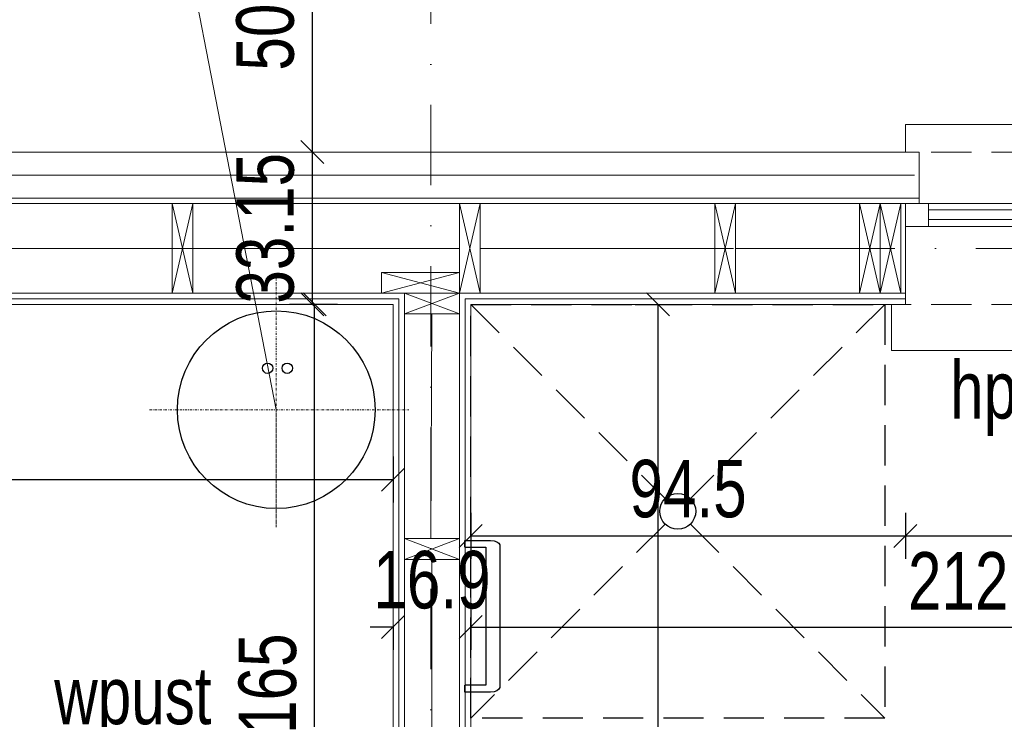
# Model space of a CAD drawing. Header units: inches. Extents: x 0 to 77643, y -44170 to 0.
# Tile 111 of 159: x 71916 to 72130, y -37947 to -37795. Entities that reach past the tile are written whole.
import ezdxf
from ezdxf.lldxf.tags import DXFTag

# ---------------------------------------------------------------- set-up
doc = ezdxf.new("R2010")
doc.units = ezdxf.units.IN
doc.header["$MEASUREMENT"] = 0
doc.linetypes.add('DASHDOT', pattern=[1, 0.5, -0.25, 0, -0.25])
doc.linetypes.add('HIDDEN', pattern=[0.375, 0.25, -0.125])
doc.layers.get('0').update_dxf_attribs({"lineweight": 0})
doc.layers.get('Defpoints').update_dxf_attribs({"lineweight": 0})
for name, color, linetype, lineweight in [('p-- podgrzewacz', 1, 'SOLID', 30), ('p--konst-słupy', 3, 'Continuous', 20), ('p--ocieplenie w.wew.', 53, 'Continuous', 0), ('p--ocieplenie-w.zew', 77, 'Continuous', 0), ('p--okna', 153, 'Continuous', 0), ('p--opis okna', 181, 'Continuous', 0), ('p--opisy dodatkowe', 33, 'Continuous', 0), ('p--osie konstr', 1, 'DASHDOT', 15), ('p--płyta GK', 2, 'Continuous', 0), ('p--wymiary-1-50', 5, 'Continuous', 0), ('p--łazienka NP', 150, 'Continuous', 25), ('p--ściana szkielet', 3, 'Continuous', 0)]:
    doc.layers.add(name, color=color, linetype=linetype, lineweight=lineweight)
doc.styles.add('1-50', font='arial.ttf', dxfattribs={"width": 0.75, "height": 12.5})
doc.styles.add('STYL-1', font='arial.ttf', dxfattribs={"width": 0.75})
doc.linetypes.add('BATTING', pattern='A,0.0001,-0.1,[134,ltypeshp.shx,S=0.1,R=0,X=-0.1,Y=0],-0.2,[134,ltypeshp.shx,S=0.1,R=180,X=0.1,Y=0],-0.1', length=0.4001)
tags = doc.linetypes.add('SOLID', pattern=[10, 10, 0]).pattern_tags.tags
tags[6:7] = [DXFTag(74, 4), DXFTag(75, 0), DXFTag(340, '0'), DXFTag(46, 0.0), DXFTag(50, 0.0), DXFTag(44, 0.0), DXFTag(45, 0.0)]
tags[4:5] = [DXFTag(74, 4), DXFTag(75, 0), DXFTag(340, '0'), DXFTag(46, 0.0), DXFTag(50, 0.0), DXFTag(44, 0.0), DXFTag(45, 0.0)]
doc.dimstyles.new('1-50', dxfattribs={"dimtxt": 12.5, "dimasz": 5, "dimexe": 5, "dimexo": 5, "dimgap": 0.09, "dimtad": 0, "dimdsep": 46, "dimtxsty": '1-50', "dimblk": 'OBLIQUE', "dimcen": 0.09, "dimadec": 0, "dimazin": 0, "dimtfac": 1, "dimtdec": 4, "dimtix": 1, "dimtofl": 0, "dimtmove": 2, "dimatfit": 3, "dimldrblk": 'OBLIQUE', "dimfxl": 5, "dimfxlon": 1, "dimtvp": 0.8, "dimtolj": 1, "dimtzin": 0, "dimarcsym": 0})

# ---------------------------------------------------------------- blocks, each defined once
blk = doc.blocks.new('uchwyt wc')
for p, q in [((0, 63), (-5.61, 63)), ((0, 60), (0, 63)), ((-7.61, 61), (-7.61, -1)), ((0, 60), (-4.61, 60)), ((-4.61, 60), (-4.61, 0)), ((-4.61, 0), (0, 0)), ((0, -3), (0, 0)), ((-5.61, -3), (0, -3))]:
    blk.add_line(p, q)
for centre, start, end in [((-5.61, 61), 90, 180), ((-5.61, -1), 180, 270)]:
    blk.add_arc(centre, 2, start, end)
blk = doc.blocks.new('_OBLIQUE')
at = {"color": 0, "linetype": 'ByBlock', "lineweight": -2}
for p, q in [((-0.5, -0.5), (0.5, 0.5)), ((0, 0), (0, 0))]:
    blk.add_line(p, q, dxfattribs=at)
blk = doc.blocks.new('*D1828')
at = {"layer": 'Defpoints', "color": 0}
for p in [(71526.91, -37844.82), (71588.36, -37844.82), (71997.12, -38105.97)]:
    blk.add_point(p, dxfattribs=at)
at = {"layer": 'p--wymiary-1-50', "color": 0, "linetype": 'Continuous', "lineweight": -2}
for p, q in [((71531.91, -37844.82), (71521.91, -37844.82)), ((71526.91, -38105.97), (71526.91, -37844.82)), ((71531.91, -38105.97), (71521.91, -38105.97))]:
    blk.add_line(p, q, dxfattribs=at)
at = {"layer": 'p--wymiary-1-50', "color": 0, "lineweight": -2, "xscale": 5, "yscale": 5, "zscale": 5}
for p, rotation in [((71526.91, -37844.82), 90), ((71526.91, -38105.97), 270)]:
    blk.add_blockref('_OBLIQUE', p, dxfattribs=dict(at, rotation=rotation))
at = {"layer": 'p--wymiary-1-50', "color": 0, "linetype": 'Continuous', "ltscale": 12, "insert": (71516.7, -37975.39), "char_height": 12.5, "attachment_point": 5, "rotation": 90, "style": '1-50'}
blk.add_mtext('\\A1;261.16', dxfattribs=at)
blk = doc.blocks.new('*D1867')
at = {"layer": 'Defpoints', "color": 0}
for p in [(72014.02, -37857.02), (72226.02, -37857.02), (72226.02, -37927.19)]:
    blk.add_point(p, dxfattribs=at)
at = {"layer": 'p--wymiary-1-50', "color": 0, "linetype": 'Continuous', "lineweight": -2}
for p, q in [((72014.02, -37922.19), (72014.02, -37932.19)), ((72226.02, -37922.19), (72226.02, -37932.19)), ((72014.02, -37927.19), (72226.02, -37927.19))]:
    blk.add_line(p, q, dxfattribs=at)
at = {"layer": 'p--wymiary-1-50', "color": 0, "lineweight": -2, "xscale": 5, "yscale": 5, "zscale": 5, "rotation": 180}
blk.add_blockref('_OBLIQUE', (72014.02, -37927.19), dxfattribs=at)
at = {"layer": 'p--wymiary-1-50', "color": 0, "lineweight": -2, "xscale": 5, "yscale": 5, "zscale": 5}
blk.add_blockref('_OBLIQUE', (72226.02, -37927.19), dxfattribs=at)
at = {"layer": 'p--wymiary-1-50', "color": 0, "linetype": 'Continuous', "ltscale": 12, "insert": (72120.02, -37917.15), "char_height": 12.5, "attachment_point": 5, "style": '1-50'}
blk.add_mtext('\\A1;212', dxfattribs=at)
blk = doc.blocks.new('*D1872')
at = {"layer": 'Defpoints', "color": 0}
for p in [(71997.12, -37922.19), (72014.02, -37922.19), (72014.02, -37927.19)]:
    blk.add_point(p, dxfattribs=at)
at = {"layer": 'p--wymiary-1-50', "color": 0, "linetype": 'Continuous', "lineweight": -2}
for p, q in [((71997.12, -37927.19), (71992.12, -37927.19)), ((71997.12, -37927.19), (71997.12, -37932.19)), ((72014.02, -37927.19), (72014.02, -37932.19)), ((72014.02, -37927.19), (72019.02, -37927.19))]:
    blk.add_line(p, q, dxfattribs=at)
at = {"layer": 'p--wymiary-1-50', "color": 0, "lineweight": -2, "xscale": 5, "yscale": 5, "zscale": 5}
blk.add_blockref('_OBLIQUE', (71997.12, -37927.19), dxfattribs=at)
at = {"layer": 'p--wymiary-1-50', "color": 0, "lineweight": -2, "xscale": 5, "yscale": 5, "zscale": 5, "rotation": 180}
blk.add_blockref('_OBLIQUE', (72014.02, -37927.19), dxfattribs=at)
at = {"layer": 'p--wymiary-1-50', "color": 0, "linetype": 'Continuous', "ltscale": 12, "insert": (72005.57, -37916.98), "char_height": 12.5, "attachment_point": 5, "style": '1-50'}
blk.add_mtext('\\A1;16.9', dxfattribs=at)
blk = doc.blocks.new('*D1877')
at = {"layer": 'Defpoints', "color": 0}
for p in [(72014.02, -37857.02), (72054.74, -37857.02), (72014.02, -38097.52)]:
    blk.add_point(p, dxfattribs=at)
at = {"layer": 'p--wymiary-1-50', "color": 0, "linetype": 'Continuous', "lineweight": -2}
for p, q in [((72049.74, -37857.02), (72059.74, -37857.02)), ((72054.74, -38097.52), (72054.74, -37857.02)), ((72049.74, -38097.52), (72059.74, -38097.52))]:
    blk.add_line(p, q, dxfattribs=at)
at = {"layer": 'p--wymiary-1-50', "color": 0, "lineweight": -2, "xscale": 5, "yscale": 5, "zscale": 5}
for p, rotation in [((72054.74, -37857.02), 90), ((72054.74, -38097.52), 270)]:
    blk.add_blockref('_OBLIQUE', p, dxfattribs=dict(at, rotation=rotation))
at = {"layer": 'p--wymiary-1-50', "color": 0, "linetype": 'Continuous', "ltscale": 12, "insert": (72044.53, -37977.27), "char_height": 12.5, "attachment_point": 5, "rotation": 90, "style": '1-50'}
blk.add_mtext('\\A1;240.5', dxfattribs=at)
blk = doc.blocks.new('*D1904')
at = {"layer": 'Defpoints', "color": 0}
for p in [(72014.02, -37887.29), (72108.52, -37887.29), (72108.52, -37907.37)]:
    blk.add_point(p, dxfattribs=at)
at = {"layer": 'p--wymiary-1-50', "color": 0, "linetype": 'Continuous', "lineweight": -2}
for p, q in [((72014.02, -37902.37), (72014.02, -37912.37)), ((72108.52, -37902.37), (72108.52, -37912.37)), ((72014.02, -37907.37), (72108.52, -37907.37))]:
    blk.add_line(p, q, dxfattribs=at)
at = {"layer": 'p--wymiary-1-50', "color": 0, "lineweight": -2, "xscale": 5, "yscale": 5, "zscale": 5, "rotation": 180}
blk.add_blockref('_OBLIQUE', (72014.02, -37907.37), dxfattribs=at)
at = {"layer": 'p--wymiary-1-50', "color": 0, "lineweight": -2, "xscale": 5, "yscale": 5, "zscale": 5}
blk.add_blockref('_OBLIQUE', (72108.52, -37907.37), dxfattribs=at)
at = {"layer": 'p--wymiary-1-50', "color": 0, "linetype": 'Continuous', "ltscale": 12, "insert": (72061.27, -37897.16), "char_height": 12.5, "attachment_point": 5, "style": '1-50'}
blk.add_mtext('\\A1;94.5', dxfattribs=at)
blk = doc.blocks.new('*D1905')
at = {"layer": 'Defpoints', "color": 0}
for p in [(72108.52, -37887.29), (72188.52, -37887.29), (72188.52, -37907.37)]:
    blk.add_point(p, dxfattribs=at)
at = {"layer": 'p--wymiary-1-50', "color": 0, "linetype": 'Continuous', "lineweight": -2}
for p, q in [((72108.52, -37902.37), (72108.52, -37912.37)), ((72188.52, -37902.37), (72188.52, -37912.37)), ((72108.52, -37907.37), (72188.52, -37907.37))]:
    blk.add_line(p, q, dxfattribs=at)
at = {"layer": 'p--wymiary-1-50', "color": 0, "lineweight": -2, "xscale": 5, "yscale": 5, "zscale": 5, "rotation": 180}
blk.add_blockref('_OBLIQUE', (72108.52, -37907.37), dxfattribs=at)
at = {"layer": 'p--wymiary-1-50', "color": 0, "lineweight": -2, "xscale": 5, "yscale": 5, "zscale": 5}
blk.add_blockref('_OBLIQUE', (72188.52, -37907.37), dxfattribs=at)
at = {"layer": 'p--wymiary-1-50', "color": 0, "linetype": 'Continuous', "ltscale": 12, "insert": (72148.52, -37897.16), "char_height": 12.5, "attachment_point": 5, "style": '1-50'}
blk.add_mtext('\\A1;80', dxfattribs=at)
blk = doc.blocks.new('*D1948')
at = {"layer": 'Defpoints', "color": 0}
for p in [(71980.06, -37857.02), (71997.12, -37857.02), (71997.12, -38022.02)]:
    blk.add_point(p, dxfattribs=at)
at = {"layer": 'p--wymiary-1-50', "color": 0, "linetype": 'Continuous', "lineweight": -2}
for p, q in [((71985.06, -37857.02), (71975.06, -37857.02)), ((71980.06, -38022.02), (71980.06, -37857.02)), ((71985.06, -38022.02), (71975.06, -38022.02))]:
    blk.add_line(p, q, dxfattribs=at)
at = {"layer": 'p--wymiary-1-50', "color": 0, "lineweight": -2, "xscale": 5, "yscale": 5, "zscale": 5}
for p, rotation in [((71980.06, -37857.02), 90), ((71980.06, -38022.02), 270)]:
    blk.add_blockref('_OBLIQUE', p, dxfattribs=dict(at, rotation=rotation))
at = {"layer": 'p--wymiary-1-50', "color": 0, "linetype": 'Continuous', "ltscale": 12, "insert": (71969.85, -37939.52), "char_height": 12.5, "attachment_point": 5, "rotation": 90, "style": '1-50'}
blk.add_mtext('\\A1;165', dxfattribs=at)
blk = doc.blocks.new('*D1949')
at = {"layer": 'Defpoints', "color": 0}
for p in [(71979.56, -37823.87), (71979.56, -37823.87), (71997.12, -37857.02)]:
    blk.add_point(p, dxfattribs=at)
at = {"layer": 'p--wymiary-1-50', "color": 0, "linetype": 'Continuous', "lineweight": -2}
for p, q in [((71974.56, -37823.87), (71974.56, -37823.87)), ((71979.56, -37857.02), (71979.56, -37823.87)), ((71984.56, -37857.02), (71974.56, -37857.02))]:
    blk.add_line(p, q, dxfattribs=at)
at = {"layer": 'p--wymiary-1-50', "color": 0, "lineweight": -2, "xscale": 5, "yscale": 5, "zscale": 5}
for p, rotation in [((71979.56, -37823.87), 90), ((71979.56, -37857.02), 270)]:
    blk.add_blockref('_OBLIQUE', p, dxfattribs=dict(at, rotation=rotation))
at = {"layer": 'p--wymiary-1-50', "color": 0, "linetype": 'Continuous', "ltscale": 12, "insert": (71969.35, -37840.45), "char_height": 12.5, "attachment_point": 5, "rotation": 90, "style": '1-50'}
blk.add_mtext('\\A1;33.15', dxfattribs=at)
blk = doc.blocks.new('*D1950')
at = {"layer": 'Defpoints', "color": 0}
for p in [(71979.56, -37773.87), (71979.56, -37773.87), (71979.56, -37823.87)]:
    blk.add_point(p, dxfattribs=at)
at = {"layer": 'p--wymiary-1-50', "color": 0, "linetype": 'Continuous', "lineweight": -2}
for p, q in [((71974.56, -37773.87), (71974.56, -37773.87)), ((71979.56, -37823.87), (71979.56, -37773.87)), ((71974.56, -37823.87), (71974.56, -37823.87))]:
    blk.add_line(p, q, dxfattribs=at)
at = {"layer": 'p--wymiary-1-50', "color": 0, "lineweight": -2, "xscale": 5, "yscale": 5, "zscale": 5}
for p, rotation in [((71979.56, -37773.87), 90), ((71979.56, -37823.87), 270)]:
    blk.add_blockref('_OBLIQUE', p, dxfattribs=dict(at, rotation=rotation))
at = {"layer": 'p--wymiary-1-50', "color": 0, "linetype": 'Continuous', "ltscale": 12, "insert": (71969.35, -37798.87), "char_height": 12.5, "attachment_point": 5, "rotation": 90, "style": '1-50'}
blk.add_mtext('\\A1;50', dxfattribs=at)
blk = doc.blocks.new('*D1951')
at = {"layer": 'Defpoints', "color": 0}
for p in [(72111.52, -37664.81), (71620.87, -37840.12), (72111.52, -37840.12)]:
    blk.add_point(p, dxfattribs=at)
at = {"layer": 'p--wymiary-1-50', "color": 0, "linetype": 'Continuous', "lineweight": -2}
for p, q in [((71620.87, -37669.81), (71620.87, -37659.81)), ((72111.52, -37669.81), (72111.52, -37659.81)), ((71620.87, -37664.81), (72111.52, -37664.81))]:
    blk.add_line(p, q, dxfattribs=at)
at = {"layer": 'p--wymiary-1-50', "color": 0, "lineweight": -2, "xscale": 5, "yscale": 5, "zscale": 5, "rotation": 180}
blk.add_blockref('_OBLIQUE', (71620.87, -37664.81), dxfattribs=at)
at = {"layer": 'p--wymiary-1-50', "color": 0, "lineweight": -2, "xscale": 5, "yscale": 5, "zscale": 5}
blk.add_blockref('_OBLIQUE', (72111.52, -37664.81), dxfattribs=at)
at = {"layer": 'p--wymiary-1-50', "color": 0, "linetype": 'Continuous', "ltscale": 12, "insert": (71866.2, -37654.6), "char_height": 12.5, "attachment_point": 5, "style": '1-50'}
blk.add_mtext('\\A1;490.65', dxfattribs=at)
blk = doc.blocks.new('*D1952')
at = {"layer": 'Defpoints', "color": 0}
for p in [(72185.52, -37664.81), (72111.52, -37840.12), (72185.52, -37840.12)]:
    blk.add_point(p, dxfattribs=at)
at = {"layer": 'p--wymiary-1-50', "color": 0, "linetype": 'Continuous', "lineweight": -2}
for p, q in [((72111.52, -37669.81), (72111.52, -37659.81)), ((72185.52, -37669.81), (72185.52, -37659.81)), ((72111.52, -37664.81), (72185.52, -37664.81))]:
    blk.add_line(p, q, dxfattribs=at)
at = {"layer": 'p--wymiary-1-50', "color": 0, "lineweight": -2, "xscale": 5, "yscale": 5, "zscale": 5, "rotation": 180}
blk.add_blockref('_OBLIQUE', (72111.52, -37664.81), dxfattribs=at)
at = {"layer": 'p--wymiary-1-50', "color": 0, "lineweight": -2, "xscale": 5, "yscale": 5, "zscale": 5}
blk.add_blockref('_OBLIQUE', (72185.52, -37664.81), dxfattribs=at)
at = {"layer": 'p--wymiary-1-50', "color": 0, "linetype": 'Continuous', "ltscale": 12, "insert": (72148.52, -37654.81), "char_height": 12.5, "attachment_point": 5, "style": '1-50'}
blk.add_mtext('\\A1;74', dxfattribs=at)
blk = doc.blocks.new('*D1956')
at = {"layer": 'Defpoints', "color": 0}
for p in [(72820.87, -37643.65), (71620.87, -37840.12), (72820.87, -37840.12)]:
    blk.add_point(p, dxfattribs=at)
at = {"layer": 'p--wymiary-1-50', "color": 0, "linetype": 'Continuous', "lineweight": -2}
for p, q in [((71620.87, -37648.65), (71620.87, -37638.65)), ((72820.87, -37648.65), (72820.87, -37638.65)), ((71620.87, -37643.65), (72820.87, -37643.65))]:
    blk.add_line(p, q, dxfattribs=at)
at = {"layer": 'p--wymiary-1-50', "color": 0, "lineweight": -2, "xscale": 5, "yscale": 5, "zscale": 5, "rotation": 180}
blk.add_blockref('_OBLIQUE', (71620.87, -37643.65), dxfattribs=at)
at = {"layer": 'p--wymiary-1-50', "color": 0, "lineweight": -2, "xscale": 5, "yscale": 5, "zscale": 5}
blk.add_blockref('_OBLIQUE', (72820.87, -37643.65), dxfattribs=at)
at = {"layer": 'p--wymiary-1-50', "color": 0, "linetype": 'Continuous', "ltscale": 12, "insert": (72220.87, -37633.44), "char_height": 12.5, "attachment_point": 5, "style": '1-50'}
blk.add_mtext('\\A1;1200', dxfattribs=at)
blk = doc.blocks.new('okno-80-33.15')
at = {"linetype": 'Continuous', "ltscale": 35}
for p, q in [((-3, 10), (83, 10)), ((0, -39.15), (80, -39.15))]:
    blk.add_line(p, q, dxfattribs=at)
for p, q in [((-3, 0), (-3, 10)), ((83, 0), (83, 10)), ((0, 0), (-3, 0)), ((0, -21.95), (0, 0)), ((80, 0), (80, -21.95)), ((80, 0), (83, 0)), ((0, -21.95), (0, -16.95)), ((0, -16.95), (5, -16.95)), ((5, -16.95), (75, -16.95)), ((5, -16.95), (5, -21.95)), ((75, -21.95), (75, -16.95)), ((75, -16.95), (80, -16.95)), ((80, -16.95), (80, -21.95)), ((5, -18.45), (75, -18.45)), ((5, -20.61), (75, -20.61)), ((5, -21.95), (0, -21.95)), ((3, -33.15), (3, -21.95)), ((75, -21.95), (5, -21.95)), ((80, -21.95), (75, -21.95)), ((77, -21.95), (77, -33.15)), ((0, -39.15), (0, -33.15)), ((80, -33.15), (80, -39.15))]:
    blk.add_line(p, q)
at = {"linetype": 'HIDDEN', "ltscale": 35}
for p, q in [((0, 0), (80, 0)), ((0, -33.15), (80, -33.15))]:
    blk.add_line(p, q, dxfattribs=at)
blk = doc.blocks.new('ukł.słupów')
for p, q in [((317, 662), (321.5, 642.5)), ((321.5, 662), (317, 642.5)), ((379.5, 662), (384, 642.5)), ((384, 662), (379.5, 642.5)), ((435, 662), (439.5, 642.5)), ((439.5, 662), (435, 642.5)), ((466.45, 662), (470.95, 642.5)), ((470.95, 662), (466.45, 642.5)), ((470.95, 662), (475.45, 642.5)), ((475.45, 662), (470.95, 642.5)), ((379.5, 642.5), (362.5, 647)), ((379.5, 647), (362.5, 642.5)), ((379.5, 638), (367.5, 642.5)), ((379.5, 642.5), (367.5, 638)), ((379.5, 584.6), (367.5, 589.1)), ((379.5, 589.1), (367.5, 584.6))]:
    blk.add_line(p, q)
for points in [[(321.5, 662), (321.5, 642.5), (317, 642.5), (317, 662)], [(384, 662), (384, 642.5), (379.5, 642.5), (379.5, 662)], [(439.5, 662), (439.5, 642.5), (435, 642.5), (435, 662)], [(470.95, 662), (470.95, 642.5), (466.45, 642.5), (466.45, 662)], [(475.45, 662), (475.45, 642.5), (470.95, 642.5), (470.95, 662)], [(379.5, 647), (362.5, 647), (362.5, 642.5), (379.5, 642.5)], [(379.5, 642.5), (367.5, 642.5), (367.5, 638), (379.5, 638)], [(379.5, 589.1), (367.5, 589.1), (367.5, 584.6), (379.5, 584.6)]]:
    blk.add_lwpolyline(points, close=True)
at = {"color": 4, "ltscale": 35}
blk.add_lwpolyline([(475.45, 642.5), (475.45, 662), (475.45, 662)], dxfattribs=at)
blk = doc.blocks.new('*D1973')
at = {"layer": 'Defpoints', "color": 0}
for p in [(71654.02, -37884.52), (71997.12, -37884.52), (71997.12, -37895.11)]:
    blk.add_point(p, dxfattribs=at)
at = {"layer": 'p--wymiary-1-50', "color": 0, "linetype": 'Continuous', "lineweight": -2}
for p, q in [((71654.02, -37890.11), (71654.02, -37900.11)), ((71997.12, -37890.11), (71997.12, -37900.11)), ((71654.02, -37895.11), (71997.12, -37895.11))]:
    blk.add_line(p, q, dxfattribs=at)
at = {"layer": 'p--wymiary-1-50', "color": 0, "lineweight": -2, "xscale": 5, "yscale": 5, "zscale": 5, "rotation": 180}
blk.add_blockref('_OBLIQUE', (71654.02, -37895.11), dxfattribs=at)
at = {"layer": 'p--wymiary-1-50', "color": 0, "lineweight": -2, "xscale": 5, "yscale": 5, "zscale": 5}
blk.add_blockref('_OBLIQUE', (71997.12, -37895.11), dxfattribs=at)
at = {"layer": 'p--wymiary-1-50', "color": 0, "linetype": 'Continuous', "ltscale": 12, "insert": (71790.26, -37884.93), "char_height": 12.5, "attachment_point": 5, "style": '1-50'}
blk.add_mtext('\\A1;343.1', dxfattribs=at)
blk = doc.blocks.new('natrysk NP')
at = {"linetype": 'HIDDEN', "ltscale": 35}
for p, q in [((0, 0), (42.24, -42.24)), ((90, 0), (47.76, -42.24)), ((42.24, -47.76), (0, -90)), ((47.76, -47.76), (90, -90))]:
    blk.add_line(p, q, dxfattribs=at)
blk.add_lwpolyline([(90, 0), (90, -90), (0, -90), (0, 0)], close=True, dxfattribs=at)
at = {"linetype": 'Continuous', "ltscale": 35}
blk.add_circle((45, -45), 3.91, dxfattribs=at)

msp = doc.modelspace()

# ---------------------------------------------------------------- linework, layer by layer
at = {"layer": 'p-- podgrzewacz', "linetype": 'DASHDOT', "lineweight": 15}
for p, q in [((71971.71252, -37905.46079, 0), (71971.71252, -37850.10952, 0)), ((71944.12909, -37879.91499, 0), (72000.54561, -37879.91499, 0)), ((71971.71252, -37879.91499, 0), (71971.71252, -37905.46079, 0))]:
    msp.add_line(p, q, dxfattribs=at)
at = {"layer": 'p-- podgrzewacz', "lineweight": 30}
msp.add_circle((71971.71252, -37879.91499, 0), 21.5, dxfattribs=at)
at = {"layer": 'p-- podgrzewacz'}
for centre in [(71969.8352, -37870.90193, 0), (71974.10185, -37870.90193, 0)]:
    msp.add_circle(centre, 1.12111, dxfattribs=at)
at = {"layer": 'p--ocieplenie w.wew.', "linetype": 'BATTING', "ltscale": 19.5}
for p, q in [((71891.07132, -37844.82054), (71949.07132, -37844.82054)), ((71953.57132, -37844.82054), (72011.57132, -37844.82054)), ((72016.07132, -37844.82054), (72067.07132, -37844.82054)), ((72071.57132, -37844.82054), (72098.52132, -37844.82054))]:
    msp.add_line(p, q, dxfattribs=at)
at = {"layer": 'p--ocieplenie w.wew.', "linetype": 'BATTING', "ltscale": 12}
for p, q in [((72005.57132, -37859.07054), (72005.32132, -37907.97054)), ((72005.57132, -37970.47054), (72005.57132, -37912.47054))]:
    msp.add_line(p, q, dxfattribs=at)
at = {"layer": 'p--ocieplenie-w.zew', "linetype": 'BATTING', "ltscale": 10}
msp.add_line((71628.87132, -37828.87054), (72110.52132, -37828.87054), dxfattribs=at)
at = {"layer": 'p--opisy dodatkowe'}
msp.add_lwpolyline([(71682.58304, -37716.09571), (71939.84585, -37716.09571), (71971.71252, -37879.91499)], dxfattribs=at)
at = {"layer": 'p--osie konstr', "linetype": 'DASHDOT', "ltscale": 35}
for p, q in [((72005.32132, -38357.57054), (72005.32132, -37773.87054)), ((72878.43789, -37844.82054), (71595.87132, -37844.82054))]:
    msp.add_line(p, q, dxfattribs=at)
at = {"layer": 'p--płyta GK', "ltscale": 35}
for p, q in [((71652.77132, -37855.77054), (71998.37132, -37855.77054)), ((71998.37132, -38023.27054), (71998.37132, -37855.77054)), ((72012.77132, -37855.77054), (72108.52132, -37855.77054)), ((72012.77132, -38098.77054), (72012.77132, -37855.77054)), ((71654.02132, -37857.02054), (71997.12132, -37857.02054)), ((71997.12132, -38022.02054), (71997.12132, -37857.02054)), ((72014.02132, -38097.52054), (72014.02132, -37857.02054)), ((72014.02132, -37857.02054), (72108.52132, -37857.02054))]:
    msp.add_line(p, q, dxfattribs=at)
at = {"layer": 'p--ściana szkielet', "ltscale": 35}
for p, q in [((71620.87132, -37823.87054), (72111.52132, -37823.87054)), ((71630.87132, -37833.87054), (72111.52132, -37833.87054)), ((71632.07132, -37835.07054), (72253.22132, -37835.07054)), ((71632.07132, -37854.57054), (72108.52132, -37854.57054)), ((71999.57132, -38144.42054), (71999.57132, -37854.57054)), ((72011.57132, -38144.42054), (72011.57132, -37854.57054))]:
    msp.add_line(p, q, dxfattribs=at)
msp.add_lwpolyline([(72108.52132, -37857.02054), (72108.52132, -37835.06878), (72111.52132, -37835.06878), (72111.52132, -37823.87054)], dxfattribs=at)

# ---------------------------------------------------------------- block references
at = {"layer": 'p--konst-słupy'}
msp.add_blockref('ukł.słupów', (71632.07132, -38497.07054), dxfattribs=at)
at = {"layer": 'p--okna', "linetype": 'Continuous', "rotation": 180}
msp.add_blockref('okno-80-33.15', (72188.52132, -37857.02054), dxfattribs=at)
at = {"layer": 'p--łazienka NP'}
msp.add_blockref('natrysk NP', (72014.02132, -37857.02054), dxfattribs=at)
at = {"layer": 'p--łazienka NP', "xscale": -1, "yscale": 0.5}
msp.add_blockref('uchwyt wc', (72012.68372, -37939.84295), dxfattribs=at)

# ---------------------------------------------------------------- texts
at = {"layer": 'p--opis okna', "insert": (72118.2473, -37869.34457), "char_height": 12.5, "width": 128.6342124, "attachment_point": 1, "style": 'STYL-1'}
msp.add_mtext('hp=120 cm', dxfattribs=at)
at = {"layer": 'p--opisy dodatkowe', "insert": (71923.42463, -37952.10647), "char_height": 12.5, "width": 177.1707, "attachment_point": 7, "style": 'STYL-1'}
msp.add_mtext('wpust', dxfattribs=at)

# ---------------------------------------------------------------- dimensions: what is measured, and where the dimension line sits
at = {"layer": 'p--wymiary-1-50', "linetype": 'Continuous'}
for base, p1, p2, picture, middle in [((72820.87132, -37643.65367), (71620.87132, -37840.11878), (72820.87132, -37840.11878), '*D1956', (72220.87132, -37633.44367)), ((72111.52132, -37664.81221), (71620.87132, -37840.11878), (72111.52132, -37840.11878), '*D1951', (71866.19632, -37654.60221)), ((72185.52132, -37664.81221), (72111.52132, -37840.11878), (72185.52132, -37840.11878), '*D1952', (72148.52132, -37654.81221)), ((72226.02132, -37927.18929), (72014.02132, -37857.02054), (72226.02132, -37857.02054), '*D1867', (72120.02132, -37917.14929)), ((72188.52132, -37907.37277), (72108.52132, -37887.28593), (72188.52132, -37887.28593), '*D1905', (72148.52132, -37897.16277)), ((72014.02132, -37927.18929), (71997.12132, -37922.18929), (72014.02132, -37922.18929), '*D1872', (72005.57132, -37916.97929))]:
    dim = msp.add_linear_dim(base=base, p1=p1, p2=p2, dimstyle='1-50', dxfattribs=at)
    dim.commit()
    dim.dimension.update_dxf_attribs({"geometry": picture, "text_midpoint": middle})
for base, p1, p2, picture, middle in [((71979.56115, -37773.87054), (71979.56115, -37823.87054), (71979.56115, -37773.87054), '*D1950', (71969.35115, -37798.87054)), ((71979.56115, -37823.87054), (71997.12132, -37857.02054), (71979.56115, -37823.87054), '*D1949', (71969.35115, -37840.44554)), ((71526.9124991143, -37844.8155367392), (71997.1213190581, -38105.9705367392), (71588.3569179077, -37844.8155367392), '*D1828', (71516.7024991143, -37975.3930367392)), ((71980.06115, -37857.02054), (71997.12132, -38022.02054), (71997.12132, -37857.02054), '*D1948', (71969.85115, -37939.52054)), ((72054.74212, -37857.02054), (72014.02132, -38097.52054), (72014.02132, -37857.02054), '*D1877', (72044.53212, -37977.27054))]:
    dim = msp.add_linear_dim(base=base, p1=p1, p2=p2, angle=90, dimstyle='1-50', dxfattribs=at)
    dim.commit()
    dim.dimension.update_dxf_attribs({"geometry": picture, "text_midpoint": middle})
dim = msp.add_linear_dim(base=(71997.12132, -37895.10738), p1=(71654.02132, -37884.52054), p2=(71997.12132, -37884.52054), dimstyle='1-50', override={"dimtxt": 12.5}, dxfattribs=at)
dim.commit()
dim.dimension.update_dxf_attribs({"geometry": '*D1973', "text_midpoint": (71790.26048, -37884.92897), "dimtype": 160})
dim = msp.add_linear_dim(base=(72108.52132, -37907.37277), p1=(72014.02132, -37887.28593), p2=(72108.52132, -37887.28593), dimstyle='1-50', override={"dimtxt": 12.5}, dxfattribs=at)
dim.commit()
dim.dimension.update_dxf_attribs({"geometry": '*D1904', "text_midpoint": (72061.27132, -37897.16277)})

doc.saveas('drawing.dxf')
